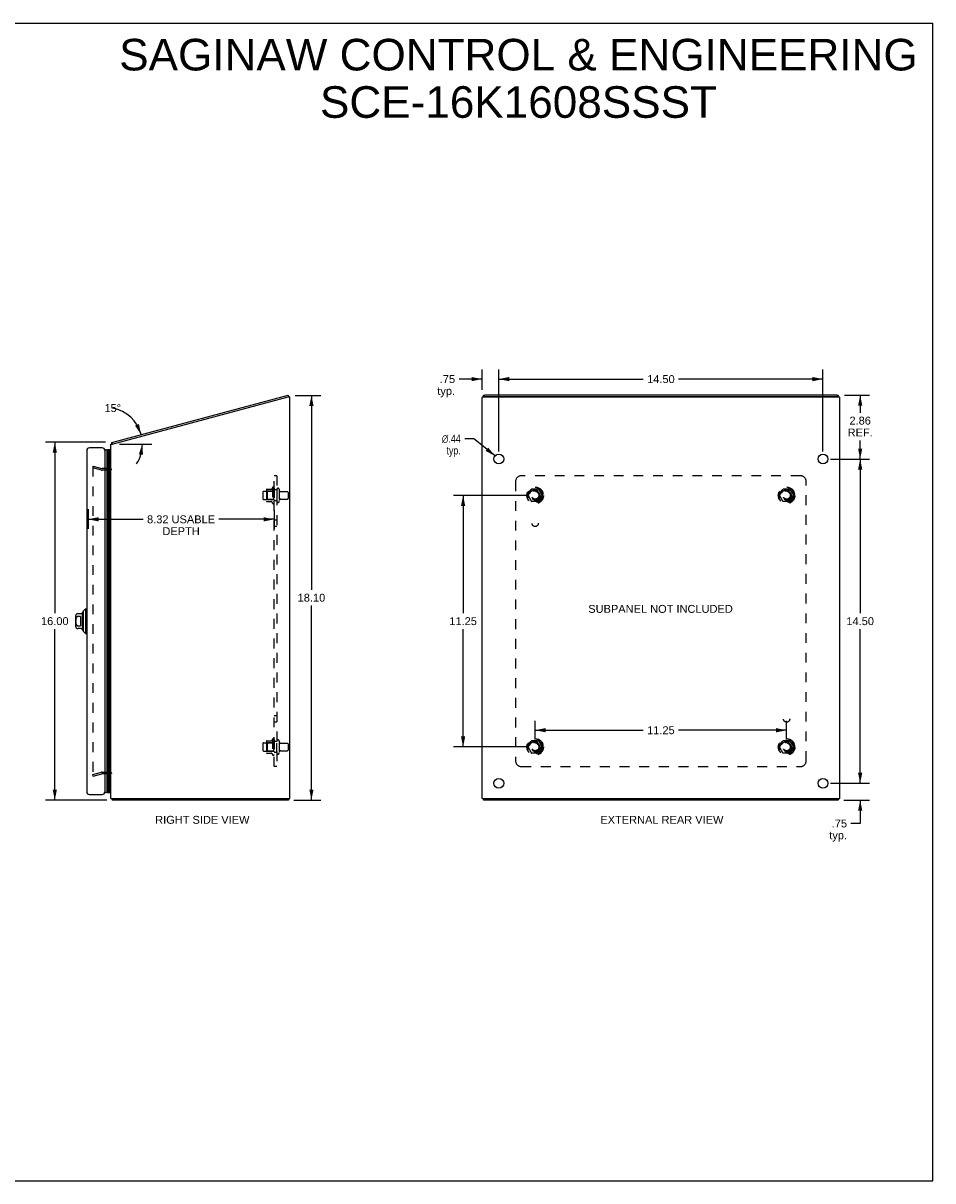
# Model space of a CAD drawing. Header units: inches. Extents: x 0 to 80, y 0 to 51.8.
# Tile 50 of 50: x 39.3 to 80, y 0 to 51.8. Entities that reach past the tile are written whole.
import ezdxf

# ---------------------------------------------------------------- set-up
doc = ezdxf.new("R2010")
doc.units = ezdxf.units.IN
doc.header["$LTSCALE"] = 4.4
doc.header["$MEASUREMENT"] = 0
doc.linetypes.add('HIDDEN', pattern=[0.2, 0.1, -0.1])
doc.layers.get('0').update_dxf_attribs({"linetype": 'CONTINUOUS'})
for name, color, linetype in [('DEFAULT_2', 8, 'HIDDEN'), ('DIMENSIONS', 7, 'CONTINUOUS'), ('DOOR_ASSEMBLY', 7, 'CONTINUOUS'), ('SUBPANEL', 7, 'CONTINUOUS')]:
    doc.layers.add(name, color=color, linetype=linetype)
doc.styles.get("Standard").update_dxf_attribs({"font": 'arial.ttf'})
doc.styles.add('TEXTSTYLE_1', font='gdt', dxfattribs={"width": 0.8})
doc.dimstyles.new('DIMSTYLE_1', dxfattribs={"dimtxt": 0.352941, "dimasz": 0.470588, "dimexe": 0.09, "dimexo": 0.07, "dimgap": 0.0375, "dimtad": 0, "dimtih": 1, "dimtoh": 1, "dimzin": 4, "dimdsep": 46, "dimtxsty": 'Standard', "dimblk": '_FILLED', "dimblk1": '_FILLED', "dimblk2": '_FILLED', "dimcen": 0.09, "dimazin": 1, "dimtfac": 1, "dimtdec": 3, "dimtofl": 0, "dimtmove": 0, "dimatfit": 3, "dimldrblk": '_FILLED', "dimfxl": 0, "dimtolj": 1, "dimtzin": 4, "dimarcsym": 0})
doc.dimstyles.new('DIMSTYLE_2', dxfattribs={"dimtxt": 0.352941, "dimasz": 0.470588, "dimexe": 0.09, "dimexo": 0.07, "dimgap": 0.0375, "dimtad": 0, "dimtih": 1, "dimtoh": 1, "dimdec": 0, "dimzin": 4, "dimdsep": 46, "dimtxsty": 'Standard', "dimblk": '_FILLED', "dimblk1": '_FILLED', "dimblk2": '_FILLED', "dimcen": 0.09, "dimadec": 0, "dimazin": 1, "dimtfac": 1, "dimtdec": 3, "dimtofl": 0, "dimtmove": 0, "dimatfit": 3, "dimldrblk": '_FILLED', "dimfxl": 0, "dimtolj": 1, "dimtzin": 4, "dimarcsym": 0})
doc.dimstyles.new('DIMSTYLE_3', dxfattribs={"dimtxt": 0.352941, "dimasz": 0.470588, "dimexe": 0.09, "dimexo": 0.07, "dimgap": 0.09, "dimtad": 0, "dimtih": 1, "dimtoh": 1, "dimzin": 4, "dimdsep": 46, "dimtxsty": 'Standard', "dimblk": '_FILLED', "dimblk1": '_FILLED', "dimblk2": '_FILLED', "dimcen": 0.09, "dimazin": 1, "dimtfac": 1, "dimtdec": 3, "dimtofl": 0, "dimtmove": 0, "dimatfit": 1, "dimldrblk": '_FILLED', "dimfxl": 0, "dimtolj": 1, "dimtzin": 4, "dimarcsym": 0})

# ---------------------------------------------------------------- blocks, each defined once
blk = doc.blocks.new('_FILLED')
at = {"color": 0, "linetype": 'ByBlock'}
blk.add_solid([(0, 0), (-1, 0.2), (-1, -0.2)], dxfattribs=at)
blk = doc.blocks.new('*D1')
at = {"layer": 'DIMENSIONS', "color": 2, "linetype": 'Continuous'}
for p, q in [((42.985, 33.027), (40.298, 33.027)), ((40.721, 33.027), (40.721, 25.379)), ((40.721, 17.025), (40.721, 24.674)), ((43.045, 17.025), (40.298, 17.025))]:
    blk.add_line(p, q, dxfattribs=at)
at = {"layer": 'DIMENSIONS', "color": 2, "linetype": 'Continuous', "xscale": 0.4705882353, "yscale": 0.4705882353, "zscale": 0.4705882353}
for p, rotation in [((40.721, 33.027), 90), ((40.721, 17.025), 270)]:
    blk.add_blockref('_FILLED', p, dxfattribs=dict(at, rotation=rotation))
at = {"layer": 'DIMENSIONS', "color": 2, "linetype": 'Continuous', "insert": (40.721, 25.203), "char_height": 0.3529, "width": 1.23333, "attachment_point": 2, "line_spacing_factor": 0.9}
blk.add_mtext('16.00', dxfattribs=at)
blk = doc.blocks.new('*D3')
at = {"layer": 'DIMENSIONS', "color": 2, "linetype": 'Continuous'}
blk.add_line((43.621, 32.944), (45.063, 32.944), dxfattribs=at)
for start, end in [(15, 79.1096), (327.0746, 360)]:
    blk.add_arc((43.002, 32.944), 1.638, start, end, dxfattribs=at)
for points in [[(44.312, 33.763), (44.584, 33.368), (44.485, 33.837)], [(44.665, 32.465), (44.639, 32.944), (44.479, 32.491)]]:
    blk.add_solid(points, dxfattribs=at)
at = {"layer": 'DIMENSIONS', "color": 2, "linetype": 'Continuous', "insert": (43.311, 34.729), "char_height": 0.35294, "width": 0.78373, "attachment_point": 2, "line_spacing_factor": 0.9}
blk.add_mtext('15\\fgdt;{\\fgdt;~}', dxfattribs=at)
blk = doc.blocks.new('*D4')
at = {"layer": 'DIMENSIONS', "color": 2, "linetype": 'Continuous'}
for p, q in [((59.834, 35.362), (59.834, 36.272)), ((60.584, 32.605), (60.584, 36.272)), ((59.834, 35.849), (58.803, 35.849)), ((60.584, 35.849), (61.526, 35.849))]:
    blk.add_line(p, q, dxfattribs=at)
at = {"layer": 'DIMENSIONS', "color": 2, "linetype": 'Continuous', "xscale": 0.4705882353, "yscale": 0.4705882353, "zscale": 0.4705882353}
blk.add_blockref('_FILLED', (59.834, 35.849), dxfattribs=at)
at = {"layer": 'DIMENSIONS', "color": 2, "linetype": 'Continuous', "xscale": 0.4705882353, "yscale": 0.4705882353, "zscale": 0.4705882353, "rotation": 180}
blk.add_blockref('_FILLED', (60.584, 35.849), dxfattribs=at)
at = {"layer": 'DIMENSIONS', "color": 2, "linetype": 'Continuous', "insert": (58.627, 36.025), "char_height": 0.3529, "width": 0.79379, "attachment_point": 3, "line_spacing_factor": 0.9}
blk.add_mtext('.75\\Ptyp.', dxfattribs=at)
blk = doc.blocks.new('*D5')
at = {"layer": 'DIMENSIONS', "color": 2, "linetype": 'Continuous'}
for p, q in [((59.468, 33.185), (59.056, 33.185)), ((60.415, 32.414), (59.468, 33.185))]:
    blk.add_line(p, q, dxfattribs=at)
at = {"layer": 'DIMENSIONS', "color": 2, "linetype": 'Continuous', "xscale": 0.4705882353, "yscale": 0.4705882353, "zscale": 0.4705882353, "rotation": 320.8429663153}
blk.add_blockref('_FILLED', (60.415, 32.414), dxfattribs=at)
at = {"layer": 'DIMENSIONS', "color": 2, "linetype": 'Continuous', "insert": (58.879, 33.361), "char_height": 0.35294, "width": 1.15548, "attachment_point": 3, "line_spacing_factor": 0.9, "style": 'TEXTSTYLE_1'}
blk.add_mtext('{\\fgdt;n}\\fArial;.44\\Ptyp.', dxfattribs=at)
blk = doc.blocks.new('*D7')
at = {"layer": 'DIMENSIONS', "color": 2, "linetype": 'Continuous'}
for p, q in [((62.209, 19.73), (62.209, 20.572)), ((73.459, 19.73), (73.459, 20.572)), ((62.209, 20.149), (67.041, 20.149)), ((73.459, 20.149), (68.628, 20.149))]:
    blk.add_line(p, q, dxfattribs=at)
at = {"layer": 'DIMENSIONS', "color": 2, "linetype": 'Continuous', "xscale": 0.4705882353, "yscale": 0.4705882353, "zscale": 0.4705882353, "rotation": 180}
blk.add_blockref('_FILLED', (62.209, 20.149), dxfattribs=at)
at = {"layer": 'DIMENSIONS', "color": 2, "linetype": 'Continuous', "xscale": 0.4705882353, "yscale": 0.4705882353, "zscale": 0.4705882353}
blk.add_blockref('_FILLED', (73.459, 20.149), dxfattribs=at)
at = {"layer": 'DIMENSIONS', "color": 2, "linetype": 'Continuous', "insert": (67.834, 20.325), "char_height": 0.3529, "width": 1.23333, "attachment_point": 2, "line_spacing_factor": 0.9}
blk.add_mtext('11.25', dxfattribs=at)
blk = doc.blocks.new('*D8')
at = {"layer": 'DIMENSIONS', "color": 2, "linetype": 'Continuous'}
for p, q in [((61.88, 30.65), (58.562, 30.65)), ((58.986, 30.65), (58.986, 25.378)), ((58.986, 19.4), (58.986, 24.672)), ((61.88, 19.4), (58.562, 19.4))]:
    blk.add_line(p, q, dxfattribs=at)
at = {"layer": 'DIMENSIONS', "color": 2, "linetype": 'Continuous', "xscale": 0.4705882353, "yscale": 0.4705882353, "zscale": 0.4705882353}
for p, rotation in [((58.986, 30.65), 90), ((58.986, 19.4), 270)]:
    blk.add_blockref('_FILLED', p, dxfattribs=dict(at, rotation=rotation))
at = {"layer": 'DIMENSIONS', "color": 2, "linetype": 'Continuous', "insert": (58.986, 25.202), "char_height": 0.3529, "width": 1.23333, "attachment_point": 2, "line_spacing_factor": 0.9}
blk.add_mtext('11.25', dxfattribs=at)
blk = doc.blocks.new('*D9')
at = {"layer": 'DIMENSIONS', "color": 2, "linetype": 'Continuous'}
for p, q in [((76.749, 17.775), (76.749, 18.717)), ((75.414, 17.775), (77.173, 17.775)), ((76.021, 17.025), (77.173, 17.025)), ((76.749, 17.025), (76.749, 15.981)), ((76.749, 15.981), (76.337, 15.981))]:
    blk.add_line(p, q, dxfattribs=at)
at = {"layer": 'DIMENSIONS', "color": 2, "linetype": 'Continuous', "xscale": 0.4705882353, "yscale": 0.4705882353, "zscale": 0.4705882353}
for p, rotation in [((76.749, 17.775), 270), ((76.749, 17.025), 90)]:
    blk.add_blockref('_FILLED', p, dxfattribs=dict(at, rotation=rotation))
at = {"layer": 'DIMENSIONS', "color": 2, "linetype": 'Continuous', "insert": (76.161, 16.157), "char_height": 0.3529, "width": 0.79379, "attachment_point": 3, "line_spacing_factor": 0.9}
blk.add_mtext('.75\\Ptyp.', dxfattribs=at)
blk = doc.blocks.new('*D12')
at = {"layer": 'DIMENSIONS', "color": 2, "linetype": 'Continuous'}
for p, q in [((42.207, 30.026), (42.207, 29.155)), ((42.207, 29.579), (44.674, 29.579)), ((50.531, 29.579), (48.065, 29.579)), ((50.531, 29.968), (50.531, 29.155))]:
    blk.add_line(p, q, dxfattribs=at)
at = {"layer": 'DIMENSIONS', "color": 2, "linetype": 'Continuous', "xscale": 0.4705882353, "yscale": 0.4705882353, "zscale": 0.4705882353, "rotation": 180}
blk.add_blockref('_FILLED', (42.207, 29.579), dxfattribs=at)
at = {"layer": 'DIMENSIONS', "color": 2, "linetype": 'Continuous', "xscale": 0.4705882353, "yscale": 0.4705882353, "zscale": 0.4705882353}
blk.add_blockref('_FILLED', (50.531, 29.579), dxfattribs=at)
at = {"layer": 'DIMENSIONS', "color": 2, "linetype": 'Continuous', "insert": (46.369, 29.755), "char_height": 0.35294, "width": 3.03739, "attachment_point": 2, "line_spacing_factor": 0.9}
blk.add_mtext('8.32 USABLE\\PDEPTH', dxfattribs=at)
blk = doc.blocks.new('*D13')
at = {"layer": 'DIMENSIONS', "color": 2, "linetype": 'Continuous'}
for p, q in [((51.466, 35.123), (52.624, 35.123)), ((52.201, 35.123), (52.201, 26.427)), ((52.201, 17.025), (52.201, 25.721)), ((51.418, 17.025), (52.624, 17.025))]:
    blk.add_line(p, q, dxfattribs=at)
at = {"layer": 'DIMENSIONS', "color": 2, "linetype": 'Continuous', "xscale": 0.4705882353, "yscale": 0.4705882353, "zscale": 0.4705882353}
for p, rotation in [((52.201, 35.123), 90), ((52.201, 17.025), 270)]:
    blk.add_blockref('_FILLED', p, dxfattribs=dict(at, rotation=rotation))
at = {"layer": 'DIMENSIONS', "color": 2, "linetype": 'Continuous', "insert": (52.201, 26.251), "char_height": 0.3529, "width": 1.23333, "attachment_point": 2, "line_spacing_factor": 0.9}
blk.add_mtext('18.10', dxfattribs=at)
blk = doc.blocks.new('*D14')
at = {"layer": 'DIMENSIONS', "color": 2, "linetype": 'Continuous'}
for p, q in [((76.041, 35.131), (77.173, 35.131)), ((76.749, 35.131), (76.749, 34.345)), ((76.749, 32.275), (76.749, 33.11)), ((75.414, 32.275), (77.173, 32.275))]:
    blk.add_line(p, q, dxfattribs=at)
at = {"layer": 'DIMENSIONS', "color": 2, "linetype": 'Continuous', "xscale": 0.4705882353, "yscale": 0.4705882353, "zscale": 0.4705882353}
for p, rotation in [((76.749, 35.131), 90), ((76.749, 32.275), 270)]:
    blk.add_blockref('_FILLED', p, dxfattribs=dict(at, rotation=rotation))
at = {"layer": 'DIMENSIONS', "color": 2, "linetype": 'Continuous', "insert": (76.749, 34.169), "char_height": 0.3529, "width": 1.12049, "attachment_point": 2, "line_spacing_factor": 0.9}
blk.add_mtext('2.86\\PREF.', dxfattribs=at)
blk = doc.blocks.new('*D15')
at = {"layer": 'DIMENSIONS', "color": 2, "linetype": 'Continuous'}
for p, q in [((75.414, 32.275), (77.173, 32.275)), ((76.749, 32.275), (76.749, 25.378)), ((76.749, 17.775), (76.749, 24.672)), ((75.414, 17.775), (77.173, 17.775))]:
    blk.add_line(p, q, dxfattribs=at)
at = {"layer": 'DIMENSIONS', "color": 2, "linetype": 'Continuous', "xscale": 0.4705882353, "yscale": 0.4705882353, "zscale": 0.4705882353}
for p, rotation in [((76.749, 32.275), 90), ((76.749, 17.775), 270)]:
    blk.add_blockref('_FILLED', p, dxfattribs=dict(at, rotation=rotation))
at = {"layer": 'DIMENSIONS', "color": 2, "linetype": 'Continuous', "insert": (76.749, 25.202), "char_height": 0.3529, "width": 1.23333, "attachment_point": 2, "line_spacing_factor": 0.9}
blk.add_mtext('14.50', dxfattribs=at)
blk = doc.blocks.new('*D16')
at = {"layer": 'DIMENSIONS', "color": 2, "linetype": 'Continuous'}
for p, q in [((60.584, 32.605), (60.584, 36.272)), ((75.084, 32.605), (75.084, 36.272)), ((60.584, 35.849), (67.041, 35.849)), ((75.084, 35.849), (68.628, 35.849))]:
    blk.add_line(p, q, dxfattribs=at)
at = {"layer": 'DIMENSIONS', "color": 2, "linetype": 'Continuous', "xscale": 0.4705882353, "yscale": 0.4705882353, "zscale": 0.4705882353, "rotation": 180}
blk.add_blockref('_FILLED', (60.584, 35.849), dxfattribs=at)
at = {"layer": 'DIMENSIONS', "color": 2, "linetype": 'Continuous', "xscale": 0.4705882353, "yscale": 0.4705882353, "zscale": 0.4705882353}
blk.add_blockref('_FILLED', (75.084, 35.849), dxfattribs=at)
at = {"layer": 'DIMENSIONS', "color": 2, "linetype": 'Continuous', "insert": (67.834, 36.025), "char_height": 0.3529, "width": 1.23333, "attachment_point": 2, "line_spacing_factor": 0.9}
blk.add_mtext('14.50', dxfattribs=at)

msp = doc.modelspace()

# ---------------------------------------------------------------- linework, layer by layer
at = {"color": 7, "linetype": 'Continuous'}
for p, q in [((0, 51.765), (80, 51.765)), ((80, 0), (80, 51.765)), ((51.185, 35.059), (51.16, 35.052)), ((51.185, 35.059), (51.165, 35.131)), ((59.897, 35.051), (59.897, 35.116)), ((75.711, 35.059), (59.957, 35.059)), ((75.771, 35.051), (75.771, 35.116)), ((43.295, 32.945), (43.276, 33.017)), ((51.168, 17.1), (51.168, 17.025)), ((59.897, 17.1), (59.897, 17.025)), ((75.771, 17.1), (75.771, 17.025)), ((0, 0), (80, 0))]:
    msp.add_line(p, q, dxfattribs=at)
at = {"color": 3, "linetype": 'Continuous'}
for p, q in [((43.276, 33.017), (51.165, 35.131)), ((43.291, 32.944), (51.156, 35.051)), ((51.156, 35.051), (51.231, 35.051)), ((51.231, 17.1), (51.231, 35.051)), ((59.834, 17.1), (59.834, 35.032)), ((59.852, 35.051), (75.816, 35.051)), ((75.711, 35.131), (59.957, 35.131)), ((75.834, 17.1), (75.834, 35.032)), ((43.231, 17.1), (43.231, 32.944)), ((43.231, 32.944), (43.291, 32.944)), ((43.231, 17.1), (51.231, 17.1)), ((59.834, 17.1), (75.834, 17.1)), ((43.282, 17.048), (43.284, 17.042)), ((51.168, 17.025), (43.294, 17.025)), ((75.771, 17.025), (59.897, 17.025))]:
    msp.add_line(p, q, dxfattribs=at)
for points in [[(59.897, 35.116), (59.898, 35.117), (59.898, 35.118), (59.898, 35.118), (59.899, 35.119), (59.9, 35.12), (59.901, 35.121), (59.903, 35.122), (59.904, 35.123), (59.906, 35.124), (59.908, 35.124), (59.91, 35.125), (59.913, 35.126), (59.915, 35.127), (59.918, 35.127), (59.92, 35.128), (59.923, 35.128), (59.926, 35.129), (59.93, 35.129), (59.933, 35.13), (59.936, 35.13), (59.94, 35.13), (59.943, 35.131), (59.947, 35.131), (59.95, 35.131), (59.954, 35.131), (59.957, 35.131)], [(75.711, 35.131), (75.715, 35.131), (75.719, 35.131), (75.722, 35.131), (75.726, 35.131), (75.729, 35.13), (75.733, 35.13), (75.736, 35.13), (75.739, 35.129), (75.742, 35.129), (75.746, 35.128), (75.748, 35.128), (75.751, 35.127), (75.754, 35.127), (75.756, 35.126), (75.759, 35.125), (75.761, 35.124), (75.763, 35.124), (75.765, 35.123), (75.766, 35.122), (75.768, 35.121), (75.769, 35.12), (75.77, 35.119), (75.77, 35.118), (75.771, 35.118), (75.771, 35.117), (75.771, 35.116)], [(43.263, 32.985), (43.264, 32.986), (43.265, 32.987), (43.265, 32.988), (43.266, 32.99), (43.267, 32.992), (43.267, 32.993), (43.267, 32.995), (43.268, 32.997), (43.268, 32.999), (43.269, 33.003)], [(43.269, 33.003), (43.269, 33.005), (43.269, 33.006), (43.27, 33.008), (43.27, 33.01), (43.271, 33.011), (43.271, 33.013), (43.272, 33.014), (43.272, 33.015), (43.273, 33.016), (43.274, 33.016), (43.274, 33.017), (43.275, 33.017), (43.276, 33.017)], [(43.273, 17.069), (43.274, 17.068), (43.275, 17.066), (43.276, 17.065), (43.277, 17.063), (43.278, 17.061), (43.279, 17.059), (43.28, 17.057), (43.28, 17.055), (43.281, 17.053), (43.282, 17.05), (43.282, 17.048)], [(43.284, 17.042), (43.285, 17.04), (43.285, 17.038), (43.286, 17.036), (43.286, 17.034), (43.287, 17.033), (43.288, 17.031), (43.288, 17.03), (43.289, 17.029), (43.29, 17.028), (43.29, 17.027), (43.291, 17.027), (43.291, 17.026), (43.292, 17.026), (43.293, 17.026), (43.294, 17.025), (43.294, 17.025)]]:
    msp.add_lwpolyline(points, dxfattribs=at)
at = {"color": 7, "linetype": 'Continuous'}
for points in [[(59.957, 35.059), (59.954, 35.059), (59.95, 35.059), (59.947, 35.058), (59.943, 35.058), (59.94, 35.058), (59.936, 35.058), (59.933, 35.057), (59.93, 35.057), (59.926, 35.056), (59.923, 35.056), (59.92, 35.055), (59.918, 35.055), (59.915, 35.054), (59.913, 35.053), (59.91, 35.053), (59.908, 35.052), (59.906, 35.051), (59.906, 35.051)], [(75.763, 35.051), (75.763, 35.051), (75.761, 35.052), (75.759, 35.053), (75.756, 35.053), (75.754, 35.054), (75.751, 35.055), (75.748, 35.055), (75.746, 35.056), (75.742, 35.056), (75.739, 35.057), (75.736, 35.057), (75.733, 35.058), (75.729, 35.058), (75.726, 35.058), (75.722, 35.058), (75.719, 35.059), (75.715, 35.059), (75.711, 35.059)]]:
    msp.add_lwpolyline(points, dxfattribs=at)
at = {"color": 3, "linetype": 'Continuous'}
for centre in [(60.584, 32.275), (75.084, 32.275), (60.584, 17.775), (75.084, 17.775)]:
    msp.add_circle(centre, 0.219, dxfattribs=at)
for centre, start, end in [((43.376, 32.894), 141.3281, 159.952), ((43.376, 17.17), 208.8736, 224.6014)]:
    msp.add_arc(centre, 0.145, start, end, dxfattribs=at)
for centre, start_param, end_param in [((59.979, 35.032), 2.637791, 3.141593), ((75.689, 35.032), 0, 0.503802)]:
    msp.add_ellipse(centre, major_axis=(0.145, 0), ratio=0.267949, start_param=start_param, end_param=end_param, dxfattribs=at)
at = {"layer": 'DEFAULT_2', "color": 8, "linetype": 'HIDDEN'}
for p, q in [((42.438, 31.955), (42.419, 31.882)), ((42.419, 31.936), (42.419, 31.934)), ((42.419, 31.934), (42.419, 18.117)), ((42.803, 31.779), (42.419, 31.882)), ((42.433, 31.949), (42.433, 31.949)), ((42.438, 31.955), (42.823, 31.852)), ((43.161, 31.85), (42.833, 31.85)), ((43.161, 31.775), (42.833, 31.775)), ((50.031, 30.803), (50.031, 30.497)), ((50.061, 30.833), (50.656, 30.833)), ((50.195, 30.906), (50.195, 30.395)), ((50.215, 30.834), (50.195, 30.854)), ((50.206, 30.928), (50.434, 30.928)), ((50.215, 30.834), (50.215, 30.467)), ((50.511, 30.834), (50.215, 30.834)), ((50.461, 31.006), (50.461, 30.295)), ((50.511, 30.834), (50.531, 30.854)), ((50.511, 30.834), (50.511, 30.467)), ((50.531, 30.985), (50.531, 30.316)), ((50.656, 30.915), (50.656, 30.386)), ((50.762, 30.915), (50.762, 30.386)), ((50.825, 30.816), (51.126, 30.816)), ((51.156, 30.786), (51.156, 30.514)), ((62.046, 30.923), (61.892, 30.655)), ((61.892, 30.645), (62.046, 30.378)), ((62.364, 30.928), (62.055, 30.928)), ((62.527, 30.655), (62.373, 30.923)), ((62.373, 30.378), (62.527, 30.645)), ((73.296, 30.923), (73.142, 30.655)), ((73.142, 30.645), (73.296, 30.378)), ((73.614, 30.928), (73.305, 30.928)), ((73.777, 30.655), (73.623, 30.923)), ((73.623, 30.378), (73.777, 30.645)), ((50.061, 30.467), (50.656, 30.467)), ((50.215, 30.467), (50.195, 30.447)), ((50.206, 30.373), (50.434, 30.373)), ((50.511, 30.467), (50.215, 30.467)), ((50.511, 30.467), (50.531, 30.447)), ((50.825, 30.484), (51.126, 30.484)), ((62.364, 30.373), (62.055, 30.373)), ((73.614, 30.373), (73.305, 30.373)), ((50.206, 19.678), (50.434, 19.678)), ((50.461, 19.756), (50.461, 19.045)), ((50.531, 19.735), (50.531, 19.066)), ((62.046, 19.673), (61.892, 19.405)), ((62.364, 19.678), (62.055, 19.678)), ((62.527, 19.405), (62.373, 19.673)), ((73.296, 19.673), (73.142, 19.405)), ((73.614, 19.678), (73.305, 19.678)), ((73.777, 19.405), (73.623, 19.673)), ((50.031, 19.553), (50.031, 19.247)), ((50.061, 19.583), (50.656, 19.583)), ((50.061, 19.217), (50.656, 19.217)), ((50.195, 19.656), (50.195, 19.145)), ((50.215, 19.584), (50.195, 19.604)), ((50.215, 19.217), (50.195, 19.197)), ((50.511, 19.584), (50.215, 19.584)), ((50.215, 19.584), (50.215, 19.217)), ((50.511, 19.217), (50.215, 19.217)), ((50.511, 19.584), (50.531, 19.604)), ((50.511, 19.584), (50.511, 19.217)), ((50.511, 19.217), (50.531, 19.197)), ((50.656, 19.136), (50.656, 19.665)), ((50.762, 19.665), (50.762, 19.136)), ((50.825, 19.566), (51.126, 19.566)), ((50.825, 19.234), (51.126, 19.234)), ((51.156, 19.536), (51.156, 19.264)), ((61.892, 19.395), (62.046, 19.128)), ((62.373, 19.128), (62.527, 19.395)), ((73.142, 19.395), (73.296, 19.128)), ((73.623, 19.128), (73.777, 19.395)), ((50.206, 19.123), (50.434, 19.123)), ((62.364, 19.123), (62.055, 19.123)), ((73.614, 19.123), (73.305, 19.123)), ((42.419, 18.169), (42.803, 18.271)), ((42.438, 18.096), (42.419, 18.169)), ((42.438, 18.096), (42.823, 18.199)), ((42.833, 18.275), (43.161, 18.275)), ((43.161, 18.2), (42.833, 18.2))]:
    msp.add_line(p, q, dxfattribs=at)
for points in [[(42.433, 31.949), (42.431, 31.949), (42.43, 31.949), (42.428, 31.948), (42.427, 31.948), (42.426, 31.947), (42.425, 31.946), (42.423, 31.945), (42.422, 31.944), (42.422, 31.943), (42.421, 31.942), (42.42, 31.94), (42.42, 31.939), (42.419, 31.937), (42.419, 31.936)], [(42.437, 31.949), (42.436, 31.949), (42.434, 31.949), (42.433, 31.949)], [(42.419, 18.117), (42.419, 18.115), (42.419, 18.114), (42.42, 18.112), (42.42, 18.111), (42.421, 18.109), (42.422, 18.108)], [(42.433, 18.102), (42.433, 18.102), (42.431, 18.102), (42.43, 18.102), (42.428, 18.103), (42.427, 18.103), (42.426, 18.104), (42.425, 18.105), (42.423, 18.106), (42.422, 18.107), (42.422, 18.108)], [(42.437, 18.102), (42.436, 18.102), (42.434, 18.102), (42.433, 18.102)]]:
    msp.add_lwpolyline(points, dxfattribs=at)
for centre, radius in [((62.209, 30.65), 0.372), ((62.209, 30.65), 0.356), ((62.209, 30.65), 0.318), ((62.209, 30.65), 0.204), ((62.209, 30.65), 0.183), ((62.209, 30.65), 0.183), ((62.209, 30.65), 0.166), ((73.459, 30.65), 0.372), ((73.459, 30.65), 0.356), ((73.459, 30.65), 0.318), ((73.459, 30.65), 0.204), ((73.459, 30.65), 0.183), ((73.459, 30.65), 0.183), ((73.459, 30.65), 0.166), ((62.209, 19.4), 0.372), ((62.209, 19.4), 0.356), ((62.209, 19.4), 0.318), ((73.459, 19.4), 0.372), ((73.459, 19.4), 0.356), ((73.459, 19.4), 0.318), ((62.209, 19.4), 0.204), ((62.209, 19.4), 0.183), ((62.209, 19.4), 0.183), ((62.209, 19.4), 0.166), ((73.459, 19.4), 0.204), ((73.459, 19.4), 0.183), ((73.459, 19.4), 0.183), ((73.459, 19.4), 0.166)]:
    msp.add_circle(centre, radius, dxfattribs=at)
for centre, radius, start, end in [((42.833, 31.89), 0.115, 255, 270), ((42.833, 31.89), 0.04, 255, 270), ((43.161, 31.92), 0.07, 270, 360), ((43.161, 31.92), 0.145, 270, 321.2451), ((50.061, 30.803), 0.03, 90, 180), ((50.337, 30.906), 0.141, 174.7919, 180), ((50.206, 30.918), 0.01, 90, 174.8062), ((50.415, 30.938), 0.01, 270, 336.0321), ((51.062, 30.65), 0.698, 149.3369, 156.0321), ((50.493, 30.985), 0.0384, 0, 145.5503), ((50.709, 30.915), 0.053, 0, 180), ((50.825, 30.879), 0.0625, 180, 270), ((51.126, 30.786), 0.03, 0, 90), ((61.901, 30.65), 0.01, 150.0127, 209.9883), ((62.055, 30.918), 0.01, 90.0124, 149.9892), ((62.364, 30.918), 0.01, 30.012, 89.9887), ((62.518, 30.65), 0.01, 330.0127, 29.9883), ((73.151, 30.65), 0.01, 150.0127, 209.9883), ((73.305, 30.918), 0.01, 90.0124, 149.9892), ((73.614, 30.918), 0.01, 30.012, 89.9887), ((73.768, 30.65), 0.01, 330.0127, 29.9883), ((50.061, 30.497), 0.03, 180, 270), ((50.337, 30.395), 0.141, 180, 185.2081), ((50.206, 30.383), 0.01, 185.1938, 270), ((50.415, 30.363), 0.01, 23.9679, 90), ((51.062, 30.65), 0.698, 203.9679, 210.6631), ((50.493, 30.316), 0.0384, 214.4497, 360), ((50.709, 30.386), 0.053, 180, 360), ((50.825, 30.422), 0.0625, 90, 180), ((51.126, 30.514), 0.03, 270, 360), ((62.055, 30.383), 0.01, 210.012, 269.9887), ((62.364, 30.383), 0.01, 270.0124, 329.9892), ((73.305, 30.383), 0.01, 210.012, 269.9887), ((73.614, 30.383), 0.01, 270.0124, 329.9892), ((50.206, 19.668), 0.01, 90, 174.8062), ((50.415, 19.688), 0.01, 270, 336.0321), ((51.062, 19.4), 0.698, 149.3369, 156.0321), ((50.493, 19.735), 0.0384, 0, 145.5503), ((50.709, 19.665), 0.053, 0, 180), ((62.055, 19.668), 0.01, 90.0124, 149.9892), ((62.364, 19.668), 0.01, 30.012, 89.9887), ((73.305, 19.668), 0.01, 90.0124, 149.9892), ((73.614, 19.668), 0.01, 30.012, 89.9887), ((50.061, 19.553), 0.03, 90, 180), ((50.061, 19.247), 0.03, 180, 270), ((50.337, 19.656), 0.141, 174.7919, 180), ((50.825, 19.629), 0.0625, 180, 270), ((50.825, 19.172), 0.0625, 90, 180), ((51.126, 19.536), 0.03, 0, 90), ((51.126, 19.264), 0.03, 270, 360), ((61.901, 19.4), 0.01, 150.0127, 209.9883), ((62.518, 19.4), 0.01, 330.0127, 29.9883), ((73.151, 19.4), 0.01, 150.0127, 209.9883), ((73.768, 19.4), 0.01, 330.0127, 29.9883), ((50.337, 19.145), 0.141, 180, 185.2081), ((50.206, 19.133), 0.01, 185.1938, 270), ((50.415, 19.113), 0.01, 23.9679, 90), ((51.062, 19.4), 0.698, 203.9679, 210.6631), ((50.493, 19.066), 0.0384, 214.4497, 360), ((50.709, 19.136), 0.053, 180, 360), ((62.055, 19.133), 0.01, 210.012, 269.9887), ((62.364, 19.133), 0.01, 270.0124, 329.9892), ((73.305, 19.133), 0.01, 210.012, 269.9887), ((73.614, 19.133), 0.01, 270.0124, 329.9892), ((42.833, 18.16), 0.115, 90, 105), ((42.833, 18.16), 0.04, 90, 105), ((43.161, 18.13), 0.145, 38.7549, 90), ((43.161, 18.13), 0.07, 0, 90)]:
    msp.add_arc(centre, radius, start, end, dxfattribs=at)
at = {"layer": 'DOOR_ASSEMBLY', "color": 3, "linetype": 'Continuous'}
for p, q in [((42.147, 32.655), (42.147, 17.395)), ((42.837, 32.775), (42.267, 32.775)), ((42.957, 32.655), (42.957, 17.395)), ((42.267, 17.275), (42.837, 17.275))]:
    msp.add_line(p, q, dxfattribs=at)
at = {"layer": 'DOOR_ASSEMBLY', "color": 7, "linetype": 'Continuous'}
for p, q in [((43.05, 32.662), (43.05, 17.388)), ((43.125, 17.36), (43.125, 32.691)), ((43.16, 17.364), (43.16, 32.686)), ((43.202, 32.694), (43.19, 32.671)), ((43.19, 32.671), (43.19, 17.38)), ((43.202, 32.694), (43.202, 17.357)), ((43.231, 32.677), (43.202, 32.694)), ((41.962, 24.642), (41.962, 25.409)), ((41.99, 25.478), (42.088, 25.577)), ((41.99, 25.478), (41.99, 24.573)), ((42.088, 25.577), (42.088, 24.474)), ((42.088, 25.577), (42.147, 25.577)), ((41.647, 25.242), (41.647, 24.809)), ((41.877, 25.36), (41.766, 25.36)), ((41.864, 25.241), (41.766, 25.241)), ((41.864, 25.241), (41.864, 24.81)), ((41.766, 24.81), (41.864, 24.81)), ((41.877, 24.691), (41.766, 24.691)), ((41.99, 24.573), (42.088, 24.474)), ((42.088, 24.474), (42.147, 24.474)), ((43.055, 17.385), (43.05, 17.388)), ((43.202, 17.357), (43.19, 17.38)), ((43.231, 17.374), (43.202, 17.357))]:
    msp.add_line(p, q, dxfattribs=at)
for points in [[(43.125, 32.691), (43.119, 32.691), (43.114, 32.69), (43.108, 32.689), (43.103, 32.688), (43.097, 32.687), (43.092, 32.685), (43.086, 32.684), (43.081, 32.681), (43.075, 32.679), (43.07, 32.676), (43.065, 32.673), (43.06, 32.67), (43.055, 32.666), (43.05, 32.662)], [(41.766, 25.241), (41.761, 25.241), (41.757, 25.241), (41.753, 25.24), (41.748, 25.239), (41.744, 25.238), (41.74, 25.237), (41.735, 25.235), (41.731, 25.233), (41.727, 25.231), (41.723, 25.228), (41.718, 25.225), (41.714, 25.222), (41.71, 25.219), (41.706, 25.215), (41.702, 25.211), (41.698, 25.207), (41.694, 25.202), (41.69, 25.196), (41.687, 25.191), (41.683, 25.184), (41.68, 25.178), (41.677, 25.171), (41.674, 25.163), (41.671, 25.156), (41.668, 25.148), (41.666, 25.14), (41.664, 25.131), (41.662, 25.123), (41.661, 25.114), (41.659, 25.105), (41.658, 25.095), (41.657, 25.086), (41.656, 25.076), (41.655, 25.066), (41.655, 25.056), (41.655, 25.046), (41.654, 25.036), (41.654, 25.026), (41.654, 25.015), (41.654, 25.005), (41.655, 24.995), (41.655, 24.985), (41.656, 24.975), (41.657, 24.965), (41.658, 24.956), (41.659, 24.946), (41.661, 24.937), (41.662, 24.928), (41.664, 24.92), (41.666, 24.911), (41.668, 24.903), (41.671, 24.895), (41.674, 24.888), (41.677, 24.88), (41.68, 24.873), (41.683, 24.867), (41.687, 24.86), (41.69, 24.855), (41.694, 24.849), (41.698, 24.844), (41.702, 24.84), (41.706, 24.836), (41.71, 24.832), (41.714, 24.828), (41.718, 24.825), (41.723, 24.823), (41.727, 24.82), (41.731, 24.818), (41.735, 24.816), (41.74, 24.814), (41.744, 24.813), (41.748, 24.812), (41.753, 24.811), (41.757, 24.81), (41.761, 24.81), (41.766, 24.81)], [(43.125, 17.36), (43.119, 17.36), (43.114, 17.361), (43.108, 17.361), (43.103, 17.362), (43.097, 17.364), (43.092, 17.365), (43.086, 17.367), (43.081, 17.369), (43.075, 17.372), (43.07, 17.375), (43.065, 17.378), (43.06, 17.381), (43.055, 17.385)]]:
    msp.add_lwpolyline(points, dxfattribs=at)
at = {"layer": 'DOOR_ASSEMBLY', "color": 3, "linetype": 'Continuous'}
for centre, start, end in [((42.267, 32.655), 90, 180), ((42.837, 32.655), 0, 90), ((42.267, 17.395), 180, 270), ((42.837, 17.395), 270, 360)]:
    msp.add_arc(centre, 0.12, start, end, dxfattribs=at)
at = {"layer": 'DOOR_ASSEMBLY', "color": 7, "linetype": 'Continuous'}
for centre, radius, start, end in [((43.007, 32.635), 0.05, 32.6718, 180), ((43.136, 32.635), 0.0569, 64.5137, 101.2885), ((43.163, 32.657), 0.03, 29.1516, 95.9942), ((41.877, 25.439), 0.0787, 270, 330), ((41.962, 25.39), 0.0197, 89.8854, 150), ((42.012, 25.39), 0.0492, 116.1149, 180), ((41.766, 25.242), 0.118, 90, 180), ((41.766, 24.809), 0.118, 180, 270), ((41.877, 24.612), 0.0787, 30, 90), ((41.962, 24.661), 0.0197, 210, 270.1146), ((42.012, 24.661), 0.0492, 180, 243.8851), ((43.007, 17.415), 0.05, 180, 327.3282), ((43.136, 17.416), 0.0569, 258.7115, 295.4863), ((43.163, 17.394), 0.03, 264.0058, 330.8484)]:
    msp.add_arc(centre, radius, start, end, dxfattribs=at)
for centre, major_axis, start_param, end_param in [((43.125, 32.426), (0, -0.265), -3.140119, -2.674506), ((43.125, 17.625), (0, 0.265), -3.608679, -3.143067)]:
    msp.add_ellipse(centre, major_axis=major_axis, ratio=0.632157, start_param=start_param, end_param=end_param, dxfattribs=at)
at = {"layer": 'SUBPANEL', "color": 8, "linetype": 'HIDDEN'}
for p, q in [((50.531, 18.525), (50.531, 31.525)), ((50.656, 31.525), (50.531, 31.525)), ((50.656, 31.525), (50.656, 18.525)), ((61.334, 31.275), (61.334, 18.775)), ((74.084, 31.525), (61.584, 31.525)), ((74.334, 18.775), (74.334, 31.275)), ((50.656, 30.9), (50.531, 30.9)), ((50.656, 30.4), (50.531, 30.4)), ((50.656, 29.541), (50.531, 29.541)), ((50.656, 29.26), (50.531, 29.26)), ((50.656, 20.791), (50.531, 20.791)), ((50.656, 20.51), (50.531, 20.51)), ((50.656, 19.65), (50.531, 19.65)), ((50.656, 19.15), (50.531, 19.15)), ((50.656, 18.525), (50.531, 18.525)), ((61.584, 18.525), (74.084, 18.525))]:
    msp.add_line(p, q, dxfattribs=at)
for centre, radius in [((62.209, 30.65), 0.25), ((73.459, 30.65), 0.25), ((62.209, 29.4), 0.141), ((73.459, 20.65), 0.141), ((62.209, 19.4), 0.25), ((73.459, 19.4), 0.25)]:
    msp.add_circle(centre, radius, dxfattribs=at)
for centre, start, end in [((61.584, 31.275), 90, 180), ((74.084, 31.275), 0, 90), ((61.584, 18.775), 180, 270), ((74.084, 18.775), 270, 360)]:
    msp.add_arc(centre, 0.25, start, end, dxfattribs=at)

# ---------------------------------------------------------------- texts
at = {"layer": 'DIMENSIONS', "color": 2, "linetype": 'Continuous', "attachment_point": 2, "line_spacing_factor": 0.9}
for s, insert, char_height, width in [('SAGINAW CONTROL & ENGINEERING\\PSCE-16K1608SSST', (61.462, 51.062), 1.41176, 35.65624), ('SUBPANEL NOT INCLUDED', (67.818, 25.751), 0.35294, 6.45397), ('RIGHT SIDE VIEW', (47.32, 16.319), 0.35294, 4.20905), ('EXTERNAL REAR VIEW', (67.877, 16.321), 0.35294, 5.49486)]:
    msp.add_mtext(s, dxfattribs=dict(at, insert=insert, char_height=char_height, width=width))

# ---------------------------------------------------------------- dimensions: what is measured, and where the dimension line sits
at = {"layer": 'DIMENSIONS', "color": 2, "linetype": 'Continuous'}
for base, p1, p2, text, picture, middle in [((60.584, 35.849), (59.834, 35.292), (60.584, 32.535), '<>\\Ptyp.', '*D4', (58.23, 35.584)), ((50.531, 29.579), (42.207, 30.096), (50.531, 29.085), '<> USABLE\\PDEPTH', '*D12', (46.369, 29.314))]:
    dim = msp.add_linear_dim(base=base, p1=p1, p2=p2, text=text, dimstyle='DIMSTYLE_1', dxfattribs=at)
    dim.commit()
    dim.dimension.update_dxf_attribs({"geometry": picture, "text_midpoint": middle, "dimtype": 160})
for base, p1, p2, picture, middle in [((75.084, 35.849), (60.584, 32.535), (75.084, 32.535), '*D16', (67.849, 35.847)), ((73.459, 20.149), (62.209, 20.642), (73.459, 20.642), '*D7', (67.851, 20.147))]:
    dim = msp.add_linear_dim(base=base, p1=p1, p2=p2, dimstyle='DIMSTYLE_1', dxfattribs=at)
    dim.commit()
    dim.dimension.update_dxf_attribs({"geometry": picture, "text_midpoint": middle, "dimtype": 160})
dim = msp.add_angular_dim_2l(base=(44.6255, 33.1575), line1=((43.5345, 32.9437), (43.5509, 32.9437)), line2=((44.5002, 33.3453), (44.5161, 33.3495)), dimstyle='DIMSTYLE_2', dxfattribs=at)
dim.commit()
dim.dimension.update_dxf_attribs({"geometry": '*D3', "text_midpoint": (43.3111, 34.5521), "dimtype": 162})
for base, p1, p2, angle, picture, middle in [((52.201, 35.123), (51.348, 17.025), (51.396, 35.123), 90, '*D13', (52.216, 26.072)), ((40.721, 17.025), (43.055, 33.027), (43.115, 17.025), 270, '*D1', (40.736, 25.024)), ((76.749, 17.775), (75.344, 32.275), (75.344, 17.775), 270, '*D15', (76.764, 25.023)), ((58.986, 30.65), (61.95, 19.4), (61.95, 30.65), 90, '*D8', (59.002, 25.023))]:
    dim = msp.add_linear_dim(base=base, p1=p1, p2=p2, angle=angle, dimstyle='DIMSTYLE_1', dxfattribs=at)
    dim.commit()
    dim.dimension.update_dxf_attribs({"geometry": picture, "text_midpoint": middle, "dimtype": 160})
for base, p1, p2, angle, text, picture, middle in [((76.749, 32.275), (75.971, 35.131), (75.344, 32.275), 270, '<>\\PREF.', '*D14', (76.749, 33.728)), ((76.749, 17.775), (75.951, 17.025), (75.344, 17.775), 90, '<>\\Ptyp.', '*D9', (75.764, 15.716))]:
    dim = msp.add_linear_dim(base=base, p1=p1, p2=p2, angle=angle, text=text, dimstyle='DIMSTYLE_1', dxfattribs=at)
    dim.commit()
    dim.dimension.update_dxf_attribs({"geometry": picture, "text_midpoint": middle, "dimtype": 160})
dim = msp.add_diameter_dim_2p(p1=(60.415, 32.414), p2=(60.754, 32.137), text='%%c<>\\Ptyp.', dimstyle='DIMSTYLE_3', override={"dimpost": '<>'}, dxfattribs=at)
dim.commit()
dim.dimension.update_dxf_attribs({"geometry": '*D5', "text_midpoint": (58.302, 32.92), "dimtype": 163})

doc.saveas('drawing.dxf')
